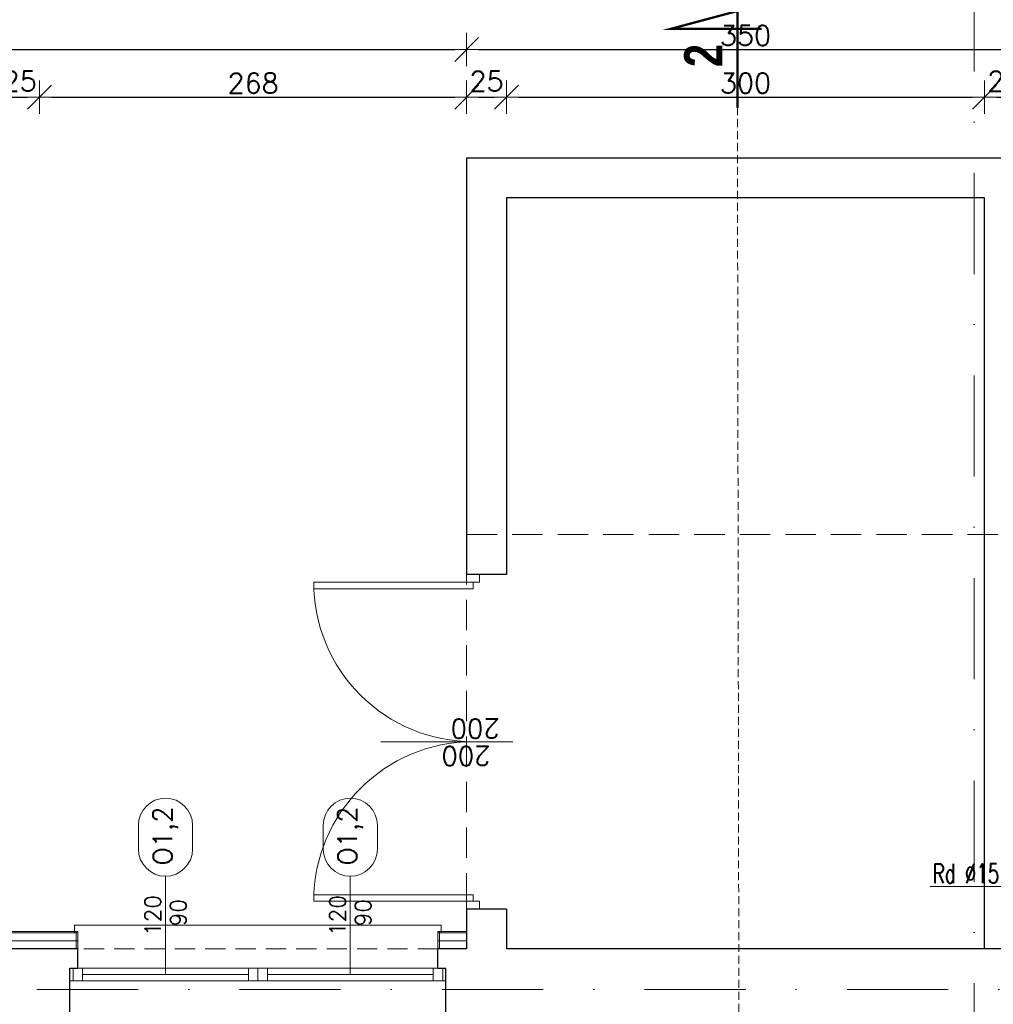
# Model space of a CAD drawing. Header units: millimetres. Extents: x 28291 to 177760, y -399809 to -170937.
# Tile 109 of 256: x 49518 to 50129, y -194348 to -193731. Entities that reach past the tile are written whole.
import ezdxf
from ezdxf.enums import TextEntityAlignment as Align

# ---------------------------------------------------------------- set-up
doc = ezdxf.new("R2010")
doc.units = ezdxf.units.MM
for name, pattern in [('CARKOVANA', [7.5, 5, -2.5]), ('DASHDOT', [25.4, 12.7, -6.35, 0, -6.35]), ('HIDDEN', [9.525, 6.35, -3.175])]:
    doc.linetypes.add(name, pattern=pattern)
doc.layers.get('0').update_dxf_attribs({"lineweight": 0})
for name, color, linetype, lineweight, true_color in [('!! 0_ Istn-okna - wymienione', 9, 'Continuous', 13, 0x808080), ('!! 0_Opis_okna - zrealizowane', 7, 'Continuous', 15, 0xb3b3b3), ('!! 1_tynk zewn nowy wykon.', 7, 'Continuous', 13, 0x949494), ('!! 1_Wyburzenia', 252, 'CARKOVANA', 13, 0x696969), ('!! 2_remont ocieplenie wykon', 7, 'Continuous', 13, 0x949494)]:
    doc.layers.add(name, color=color, linetype=linetype, lineweight=lineweight, true_color=true_color)
for name, color, linetype, lineweight in [('!! 0_ Istn-sciany', 3, 'Continuous', 30), ('!! 0_ Istn-widok', 1, 'Continuous', 15), ('!! 0_ Opis', 8, 'Continuous', 13), ('!! 0_Istn-cienka', 4, 'Continuous', 9), ('!! 0_Istn-drzwi', 1, 'Continuous', 13), ('!! 1_ tynk zewn  - nowy', 21, 'Continuous', 20), ('!! 2_ remont Ocieplenie', 4, 'ZIGZAG', 5), ('!! wymiary osi', 250, 'Continuous', 9), ('0-osie-liniA', 14, 'DASHDOT', 5)]:
    doc.layers.add(name, color=color, linetype=linetype, lineweight=lineweight)
doc.styles.add('ARCHETYP', font='romans.shx', dxfattribs={"height": 15})
doc.styles.add('STYLE7', font='ARIALNB.TTF')
doc.styles.add('TXT', font='simplex.shx')
doc.linetypes.add('ZIGZAG', pattern='A,0.00254,-5.08,[131,ltypeshp.shx,S=5.08,R=0,X=-5.08,Y=0],-10.16,[131,ltypeshp.shx,S=5.08,R=180,X=5.08,Y=0],-5.08', length=20.32254)
doc.dimstyles.new('DIM50', dxfattribs={"dimscale": 5, "dimtxt": 2.5, "dimasz": 1.5, "dimexe": 0, "dimexo": 0, "dimgap": 0.5, "dimtad": 1, "dimdec": 4, "dimrnd": 0.5, "dimdsep": 46, "dimtxsty": 'TXT', "dimblk1": 'TICK1', "dimblk2": 'TICK1', "dimsah": 1, "dimcen": 0, "dimse1": 1, "dimse2": 1, "dimclrd": 1, "dimclre": 7, "dimclrt": 9, "dimadec": 0, "dimazin": 0, "dimtfac": 1, "dimtdec": 4, "dimtmove": 2, "dimatfit": 3, "dimldrblk": 'TICK1', "dimfxl": 1, "dimtolj": 1, "dimarcsym": 0})

# ---------------------------------------------------------------- blocks, each defined once
blk = doc.blocks.new('BLOK OSI')
at = {"layer": '0-osie-liniA', "ltscale": 5}
for points in [[(50117.21142, -193635.47368), (50117.21142, -195993.9543)], [(48639.33021, -194402.0883), (55424.2848, -194402.0883)]]:
    blk.add_lwpolyline(points, dxfattribs=at)
blk = doc.blocks.new('1_ok-opis')
blk.add_line((0, 111.61), (0, 50))
for points in [[(-17, 128.61), (-17, 143.61)], [(17, 128.61), (17, 143.61)]]:
    blk.add_lwpolyline(points)
for centre, start, end in [((0, 143.61), 0, 180), ((0, 128.61), 180, 0)]:
    blk.add_arc(centre, 17, start, end)
at = {"style": 'ARCHETYP'}
for tag, height, rotation, p in [('NR', 12, 90, (0, 136.9)), ('NR', 12, 270, (0, 136.9)), ('SZEROKOŚĆ', 10, 90, (-8, 78.29)), ('WYSOKOŚĆ', 10, 270, (-8, 78.29)), ('WYSOKOŚĆ', 10, 90, (8, 78.29)), ('SZEROKOŚĆ', 10, 270, (8, 78.29))]:
    blk.add_attdef(tag, text='', height=height, rotation=rotation, dxfattribs=at).set_placement(p, align=Align.MIDDLE)
blk = doc.blocks.new('TICK1')
at = {"color": 2}
blk.add_line((-1, -1), (1, 1), dxfattribs=at)
at = {"color": 0}
for p, q in [((0, -1.4), (0, 1.4)), ((0, 0), (-1, 0))]:
    blk.add_line(p, q, dxfattribs=at)
blk = doc.blocks.new('*D2208')
at = {"layer": '!! wymiary osi', "color": 1, "lineweight": -2, "transparency": 16777216}
blk.add_line((48805.28, -193824.91), (48805.28, -194295.09), dxfattribs=at)
at = {"layer": 'DEFPOINTS', "color": 0, "transparency": 16777216}
for p in [(49809.21, -193817.41), (48805.28, -194302.59), (49809.21, -194302.59)]:
    blk.add_point(p, dxfattribs=at)
at = {"layer": '!! wymiary osi', "color": 1, "lineweight": -2, "transparency": 16777216, "xscale": 7.5, "yscale": 7.5, "zscale": 7.5}
for p, rotation in [((48805.28, -193817.41), 90), ((48805.28, -194302.59), 270)]:
    blk.add_blockref('TICK1', p, dxfattribs=dict(at, rotation=rotation))
at = {"layer": '!! wymiary osi', "color": 9, "transparency": 16777216, "insert": (48796.53, -194060), "char_height": 12.5, "attachment_point": 5, "rotation": 90, "style": 'TXT'}
blk.add_mtext('\\A1;485', dxfattribs=at)
blk = doc.blocks.new('*D2221')
at = {"layer": '!! wymiary osi', "color": 1, "lineweight": -2, "transparency": 16777216}
blk.add_line((48888.21, -193749.32), (49791.21, -193749.32), dxfattribs=at)
at = {"layer": 'DEFPOINTS', "color": 0, "transparency": 16777216}
for p in [(49798.71, -193749.32), (48880.71, -194277.59), (49798.71, -194277.59)]:
    blk.add_point(p, dxfattribs=at)
at = {"layer": '!! wymiary osi', "color": 1, "lineweight": -2, "transparency": 16777216, "xscale": 7.5, "yscale": 7.5, "zscale": 7.5, "rotation": 180}
blk.add_blockref('TICK1', (48880.71, -193749.32), dxfattribs=at)
at = {"layer": '!! wymiary osi', "color": 1, "lineweight": -2, "transparency": 16777216, "xscale": 7.5, "yscale": 7.5, "zscale": 7.5}
blk.add_blockref('TICK1', (49798.71, -193749.32), dxfattribs=at)
at = {"layer": '!! wymiary osi', "color": 9, "transparency": 16777216, "insert": (49339.71, -193740.57), "char_height": 12.5, "attachment_point": 5, "style": 'TXT'}
blk.add_mtext('\\A1;918', dxfattribs=at)
blk = doc.blocks.new('*D2222')
at = {"layer": '!! wymiary osi', "color": 1, "lineweight": -2, "transparency": 16777216}
blk.add_line((49806.21, -193749.32), (50141.21, -193749.32), dxfattribs=at)
at = {"layer": 'DEFPOINTS', "color": 0, "transparency": 16777216}
for p in [(50148.71, -193749.32), (50148.71, -193792.41), (49798.71, -194277.59)]:
    blk.add_point(p, dxfattribs=at)
at = {"layer": '!! wymiary osi', "color": 1, "lineweight": -2, "transparency": 16777216, "xscale": 7.5, "yscale": 7.5, "zscale": 7.5, "rotation": 180}
blk.add_blockref('TICK1', (49798.71, -193749.32), dxfattribs=at)
at = {"layer": '!! wymiary osi', "color": 1, "lineweight": -2, "transparency": 16777216, "xscale": 7.5, "yscale": 7.5, "zscale": 7.5}
blk.add_blockref('TICK1', (50148.71, -193749.32), dxfattribs=at)
at = {"layer": '!! wymiary osi', "color": 9, "transparency": 16777216, "insert": (49973.71, -193740.57), "char_height": 12.5, "attachment_point": 5, "style": 'TXT'}
blk.add_mtext('\\A1;350', dxfattribs=at)
blk = doc.blocks.new('*D2231')
at = {"layer": '!! wymiary osi', "color": 1, "lineweight": -2, "transparency": 16777216}
blk.add_line((49513.21, -193779.13), (49523.21, -193779.13), dxfattribs=at)
at = {"layer": 'DEFPOINTS', "color": 0, "transparency": 16777216}
for p in [(49530.71, -193779.13), (49505.71, -194339.59), (49530.71, -194339.59)]:
    blk.add_point(p, dxfattribs=at)
at = {"layer": '!! wymiary osi', "color": 1, "lineweight": -2, "transparency": 16777216, "xscale": 7.5, "yscale": 7.5, "zscale": 7.5, "rotation": 180}
blk.add_blockref('TICK1', (49505.71, -193779.13), dxfattribs=at)
at = {"layer": '!! wymiary osi', "color": 1, "lineweight": -2, "transparency": 16777216, "xscale": 7.5, "yscale": 7.5, "zscale": 7.5}
blk.add_blockref('TICK1', (49530.71, -193779.13), dxfattribs=at)
at = {"layer": '!! wymiary osi', "color": 9, "transparency": 16777216, "insert": (49518.21, -193769.13), "char_height": 12.5, "attachment_point": 5, "style": 'TXT'}
blk.add_mtext('\\A1;25', dxfattribs=at)
blk = doc.blocks.new('*D2232')
at = {"layer": '!! wymiary osi', "color": 1, "lineweight": -2, "transparency": 16777216}
blk.add_line((49538.21, -193779.13), (49791.21, -193779.13), dxfattribs=at)
at = {"layer": 'DEFPOINTS', "color": 0, "transparency": 16777216}
for p in [(49798.71, -193779.13), (49798.71, -194288.59), (49530.71, -194339.59)]:
    blk.add_point(p, dxfattribs=at)
at = {"layer": '!! wymiary osi', "color": 1, "lineweight": -2, "transparency": 16777216, "xscale": 7.5, "yscale": 7.5, "zscale": 7.5, "rotation": 180}
blk.add_blockref('TICK1', (49530.71, -193779.13), dxfattribs=at)
at = {"layer": '!! wymiary osi', "color": 1, "lineweight": -2, "transparency": 16777216, "xscale": 7.5, "yscale": 7.5, "zscale": 7.5}
blk.add_blockref('TICK1', (49798.71, -193779.13), dxfattribs=at)
at = {"layer": '!! wymiary osi', "color": 9, "transparency": 16777216, "insert": (49664.71, -193770.38), "char_height": 12.5, "attachment_point": 5, "style": 'TXT'}
blk.add_mtext('\\A1;268', dxfattribs=at)
blk = doc.blocks.new('*D2233')
at = {"layer": '!! wymiary osi', "color": 1, "lineweight": -2, "transparency": 16777216}
blk.add_line((49806.21, -193779.13), (49816.21, -193779.13), dxfattribs=at)
at = {"layer": 'DEFPOINTS', "color": 0, "transparency": 16777216}
for p in [(49823.71, -193779.13), (49823.71, -193817.41), (49798.71, -194288.59)]:
    blk.add_point(p, dxfattribs=at)
at = {"layer": '!! wymiary osi', "color": 1, "lineweight": -2, "transparency": 16777216, "xscale": 7.5, "yscale": 7.5, "zscale": 7.5, "rotation": 180}
blk.add_blockref('TICK1', (49798.71, -193779.13), dxfattribs=at)
at = {"layer": '!! wymiary osi', "color": 1, "lineweight": -2, "transparency": 16777216, "xscale": 7.5, "yscale": 7.5, "zscale": 7.5}
blk.add_blockref('TICK1', (49823.71, -193779.13), dxfattribs=at)
at = {"layer": '!! wymiary osi', "color": 9, "transparency": 16777216, "insert": (49811.21, -193769.13), "char_height": 12.5, "attachment_point": 5, "style": 'TXT'}
blk.add_mtext('\\A1;25', dxfattribs=at)
blk = doc.blocks.new('*D2234')
at = {"layer": '!! wymiary osi', "color": 1, "lineweight": -2, "transparency": 16777216}
blk.add_line((49831.21, -193779.13), (50116.21, -193779.13), dxfattribs=at)
at = {"layer": 'DEFPOINTS', "color": 0, "transparency": 16777216}
for p in [(50123.71, -193779.13), (49823.71, -193817.41), (50123.71, -193817.41)]:
    blk.add_point(p, dxfattribs=at)
at = {"layer": '!! wymiary osi', "color": 1, "lineweight": -2, "transparency": 16777216, "xscale": 7.5, "yscale": 7.5, "zscale": 7.5, "rotation": 180}
blk.add_blockref('TICK1', (49823.71, -193779.13), dxfattribs=at)
at = {"layer": '!! wymiary osi', "color": 1, "lineweight": -2, "transparency": 16777216, "xscale": 7.5, "yscale": 7.5, "zscale": 7.5}
blk.add_blockref('TICK1', (50123.71, -193779.13), dxfattribs=at)
at = {"layer": '!! wymiary osi', "color": 9, "transparency": 16777216, "insert": (49973.71, -193770.38), "char_height": 12.5, "attachment_point": 5, "style": 'TXT'}
blk.add_mtext('\\A1;300', dxfattribs=at)
blk = doc.blocks.new('*D2235')
at = {"layer": '!! wymiary osi', "color": 1, "lineweight": -2, "transparency": 16777216}
blk.add_line((50131.21, -193779.13), (50141.21, -193779.13), dxfattribs=at)
at = {"layer": 'DEFPOINTS', "color": 0, "transparency": 16777216}
for p in [(50148.71, -193779.13), (50123.71, -193817.41), (50148.71, -193817.41)]:
    blk.add_point(p, dxfattribs=at)
at = {"layer": '!! wymiary osi', "color": 1, "lineweight": -2, "transparency": 16777216, "xscale": 7.5, "yscale": 7.5, "zscale": 7.5, "rotation": 180}
blk.add_blockref('TICK1', (50123.71, -193779.13), dxfattribs=at)
at = {"layer": '!! wymiary osi', "color": 1, "lineweight": -2, "transparency": 16777216, "xscale": 7.5, "yscale": 7.5, "zscale": 7.5}
blk.add_blockref('TICK1', (50148.71, -193779.13), dxfattribs=at)
at = {"layer": '!! wymiary osi', "color": 9, "transparency": 16777216, "insert": (50136.21, -193769.13), "char_height": 12.5, "attachment_point": 5, "style": 'TXT'}
blk.add_mtext('\\A1;25', dxfattribs=at)
blk = doc.blocks.new('oznaczenie przekroi')
at = {"layer": '!! 0_ Opis', "color": 2, "const_width": 1.44}
blk.add_lwpolyline([(86028.17, -193635.96), (86028.17, -193575.13), (85986.1, -193586.41), (86043.37, -193586.41)], dxfattribs=at)
blk.add_lwpolyline([(86028.17, -193635.96), (86028.17, -193575.13), (85986.1, -193586.41), (86043.37, -193586.41)], dxfattribs=at)
at = {"layer": '!! 1_Wyburzenia'}
blk.add_lwpolyline([(86031.8, -195890.51), (86028.17, -193635.96)], dxfattribs=at)
at = {"layer": '!! 0_ Opis', "color": 9, "style": 'STYLE7', "text_generation_flag": 6, "width": 0.95}
blk.add_text('2', height=24, rotation=270, dxfattribs=at).set_placement((86018.78, -193610.3))

msp = doc.modelspace()

# ---------------------------------------------------------------- linework, layer by layer
at = {"layer": '!! 0_ Istn-okna - wymienione'}
for points in [[(49549.71142, -194325.5883), (49785.71142, -194325.5883)], [(49557.71142, -194329.5883), (49661.71142, -194329.5883)], [(49673.71142, -194329.5883), (49777.71142, -194329.5883)], [(49549.71142, -194333.5883), (49785.71142, -194333.5883)]]:
    msp.add_lwpolyline(points, dxfattribs=at)
for points in [[(49551.71142, -194325.5883), (49557.71142, -194325.5883), (49557.71142, -194333.5883), (49551.71142, -194333.5883)], [(49661.71142, -194325.5883), (49667.71142, -194325.5883), (49667.71142, -194333.5883), (49661.71142, -194333.5883)], [(49667.71142, -194325.5883), (49673.71142, -194325.5883), (49673.71142, -194333.5883), (49667.71142, -194333.5883)], [(49777.71142, -194325.5883), (49783.71142, -194325.5883), (49783.71142, -194333.5883), (49777.71142, -194333.5883)]]:
    msp.add_lwpolyline(points, close=True, dxfattribs=at)
at = {"layer": '!! 0_ Istn-sciany'}
for points in [[(50148.71142, -194313.5883), (50148.71142, -193817.41105), (49798.71142, -193817.41105), (49798.71142, -194078.5883)], [(50123.71142, -194313.5883), (50123.71142, -193842.41105), (49823.71142, -193842.41105), (49823.71142, -194078.5883)], [(49823.71142, -194078.5883), (49798.71142, -194078.5883)], [(49823.71142, -194288.5883), (49798.71142, -194288.5883)], [(49798.71142, -194288.5883), (49798.71142, -194313.5883)], [(49823.71142, -194288.5883), (49823.71142, -194313.5883)], [(49554.71142, -194313.5883), (49480.71142, -194313.5883)], [(49554.71142, -194325.5883), (49554.71142, -194313.5883)], [(49780.71142, -194325.5883), (49780.71142, -194313.5883)], [(49798.71142, -194313.5883), (49780.71142, -194313.5883)], [(50157.71142, -194313.5883), (49823.71142, -194313.5883)], [(49549.71142, -194325.5883), (49554.71142, -194325.5883)], [(49549.71142, -194364.5883), (49549.71142, -194325.5883)], [(49780.71142, -194325.5883), (49785.71142, -194325.5883)], [(49785.71142, -194364.5883), (49785.71142, -194325.5883)]]:
    msp.add_lwpolyline(points, dxfattribs=at)
at = {"layer": '!! 0_ Istn-widok', "linetype": 'HIDDEN', "ltscale": 3}
for p, q in [((49798.71142, -194313.5883), (49798.71142, -194053.5883)), ((49798.71142, -194053.5883), (50148.71142, -194053.5883))]:
    msp.add_line(p, q, dxfattribs=at)
at = {"layer": '!! 0_ Istn-widok'}
for points in [[(49782.71142, -194298.5883), (49552.71142, -194298.5883)], [(49552.71142, -194303.5883), (49552.71142, -194298.5883)], [(49782.71142, -194303.5883), (49782.71142, -194298.5883)]]:
    msp.add_lwpolyline(points, dxfattribs=at)
at = {"layer": '!! 0_ Opis'}
msp.add_lwpolyline([(50144.57423, -194274.4511), (50089.68889, -194274.4511)], dxfattribs=at)
at = {"layer": '!! 0_Istn-cienka', "linetype": 'HIDDEN', "ltscale": 2}
msp.add_lwpolyline([(49780.71142, -194313.5883), (49554.71142, -194313.5883)], dxfattribs=at)
at = {"layer": '!! 0_Istn-drzwi'}
for points in [[(49798.71142, -194083.5883), (49798.71142, -194078.5883), (49806.71142, -194078.5883), (49806.71142, -194083.5883)], [(49702.71142, -194087.5883), (49802.71142, -194087.5883), (49802.71142, -194083.5883), (49702.71142, -194083.5883)], [(49702.71142, -194279.5883), (49802.71142, -194279.5883), (49802.71142, -194283.5883), (49702.71142, -194283.5883)], [(49798.71142, -194283.5883), (49798.71142, -194288.5883), (49806.71142, -194288.5883), (49806.71142, -194283.5883)]]:
    msp.add_lwpolyline(points, close=True, dxfattribs=at)
msp.add_lwpolyline([(49744.75567, -194183.5883), (49827.71142, -194183.5883)], dxfattribs=at)
for centre, start, end in [((49802.71142, -194083.5883), 179.99999996, 269.99999996), ((49802.71142, -194283.5883), 90.00000004, 180.00000004)]:
    msp.add_arc(centre, 100, start, end, dxfattribs=at)
at = {"layer": '!! 1_ tynk zewn  - nowy'}
for points in [[(49798.71142, -194302.5883), (49780.71142, -194302.5883)], [(49780.71142, -194302.5883), (49780.71142, -194313.5883)], [(49798.71142, -194303.5883), (49780.71142, -194303.5883)], [(49781.71142, -194302.5883), (49781.71142, -194313.5883)]]:
    msp.add_lwpolyline(points, dxfattribs=at)
at = {"layer": '!! 1_tynk zewn nowy wykon.'}
for points in [[(49554.71142, -194302.5883), (49480.71142, -194302.5883)], [(49554.71142, -194303.5883), (49480.71142, -194303.5883)], [(49553.71142, -194302.5883), (49553.71142, -194313.5883)], [(49554.71142, -194302.5883), (49554.71142, -194313.5883)]]:
    msp.add_lwpolyline(points, dxfattribs=at)
at = {"layer": '!! 2_ remont Ocieplenie', "linetype": 'ZIGZAG', "ltscale": 0.75}
msp.add_lwpolyline([(49798.71142, -194308.5883), (49780.71142, -194308.5883)], dxfattribs=at)
at = {"layer": '!! 2_remont ocieplenie wykon', "linetype": 'ZIGZAG', "ltscale": 0.75}
msp.add_lwpolyline([(49554.71142, -194308.5883), (49480.71142, -194308.5883)], dxfattribs=at)

# ---------------------------------------------------------------- block references
at = {"layer": '!! 0_ Istn-sciany'}
msp.add_blockref('BLOK OSI', (0, 63), dxfattribs=at)
at = {"layer": '!! 0_Opis_okna - zrealizowane'}
ref = msp.add_blockref('1_ok-opis', (49609.71142, -194379.5883), dxfattribs=at)
ref.add_attrib('WYSOKOŚĆ', '90', dxfattribs={"layer": '0', "height": 10, "rotation": 90, "style": 'ARCHETYP'}).set_placement((49617.71142, -194290.86789), align=Align.MIDDLE)
ref.add_attrib('SZEROKOŚĆ', '120', dxfattribs={"layer": '0', "height": 10, "rotation": 90, "style": 'ARCHETYP'}).set_placement((49601.71142, -194292.64135), align=Align.MIDDLE)
ref.add_attrib('NR', 'O1,2', dxfattribs={"layer": '0', "height": 12, "rotation": 90, "style": 'ARCHETYP'}).set_placement((49609.71142, -194242.68686), align=Align.MIDDLE)
ref = msp.add_blockref('1_ok-opis', (49725.71142, -194379.5883), dxfattribs=at)
ref.add_attrib('WYSOKOŚĆ', '90', dxfattribs={"layer": '0', "height": 10, "rotation": 90, "style": 'ARCHETYP'}).set_placement((49733.71142, -194290.86789), align=Align.MIDDLE)
ref.add_attrib('SZEROKOŚĆ', '120', dxfattribs={"layer": '0', "height": 10, "rotation": 90, "style": 'ARCHETYP'}).set_placement((49717.71142, -194292.64135), align=Align.MIDDLE)
ref.add_attrib('NR', 'O1,2', dxfattribs={"layer": '0', "height": 12, "rotation": 90, "style": 'ARCHETYP'}).set_placement((49725.71142, -194242.68686), align=Align.MIDDLE)
at = {"layer": '!! 1_Wyburzenia'}
msp.add_blockref('oznaczenie przekroi', (-36059.54271, -150), dxfattribs=at)

# ---------------------------------------------------------------- texts
at = {"layer": '!! 0_ Opis', "style": 'ARCHETYP', "width": 0.7}
msp.add_text('Rd %%C15', height=12, rotation=359.99999996, dxfattribs=at).set_placement((50091.17322, -194272.27771))
at = {"layer": '!! 0_Istn-drzwi', "color": 8, "style": 'ARCHETYP'}
for p in [(49819.5155, -194169.44117), (49813.73423, -194186.5883)]:
    msp.add_text('200', height=12, rotation=179.99999996, dxfattribs=at).set_placement(p)

# ---------------------------------------------------------------- dimensions: what is measured, and where the dimension line sits
at = {"layer": '!! wymiary osi'}
for base, p1, p2, picture, middle in [((49798.71142, -193749.32362), (48880.71142, -194277.5883), (49798.71142, -194277.58831), '*D2221', (49339.71142, -193740.57362)), ((50148.71142, -193749.32362), (49798.71142, -194277.58831), (50148.71142, -193792.41105), '*D2222', (49973.71142, -193740.57362)), ((49530.71142, -193779.12584), (49505.71142, -194339.5883), (49530.71142, -194339.5883), '*D2231', (49518.21142, -193769.12584)), ((49798.71142, -193779.12584), (49530.71142, -194339.5883), (49798.71142, -194288.5883), '*D2232', (49664.71142, -193770.37584)), ((49823.71142, -193779.12584), (49798.71142, -194288.5883), (49823.71142, -193817.41105), '*D2233', (49811.21142, -193769.12584)), ((50123.71142, -193779.12584), (49823.71142, -193817.41105), (50123.71142, -193817.41105), '*D2234', (49973.71142, -193770.37584)), ((50148.71142, -193779.12584), (50123.71142, -193817.41105), (50148.71142, -193817.41105), '*D2235', (50136.21142, -193769.12584))]:
    dim = msp.add_linear_dim(base=base, p1=p1, p2=p2, dimstyle='DIM50', dxfattribs=at)
    dim.commit()
    dim.dimension.update_dxf_attribs({"geometry": picture, "text_midpoint": middle})
dim = msp.add_linear_dim(base=(48805.275204, -194302.588303), p1=(49809.211424, -193817.41105), p2=(49809.211424, -194302.588303), angle=90, dimstyle='DIM50', dxfattribs=at)
dim.commit()
dim.dimension.update_dxf_attribs({"geometry": '*D2208', "text_midpoint": (48796.525204, -194059.999676)})

doc.saveas('drawing.dxf')
